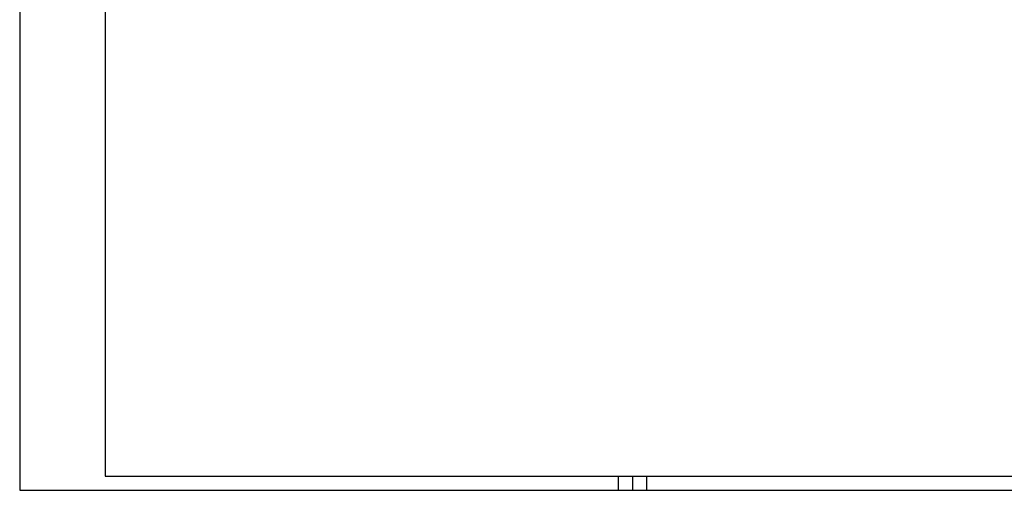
# Model space of a CAD drawing. Header units: millimetres. Extents: x -62590 to 46238, y 147773 to 522018.
# Tile 1 of 93: x 1238 to 9872, y 219643 to 223770. Entities that reach past the tile are written whole.
import ezdxf

# ---------------------------------------------------------------- set-up
doc = ezdxf.new("R2010")
doc.units = ezdxf.units.MM
doc.layers.add('!PB_Ramka', color=7, linetype='Continuous')
doc.layers.add('e-cad_opisy', color=7, linetype='Continuous')

# ---------------------------------------------------------------- blocks, each defined once
blk = doc.blocks.new('*U590')
at = {"layer": 'e-cad_opisy', "color": 8, "ltscale": 0.4}
for points in [[(0, 0), (1300, 0), (1300, 420), (25, 420), (25, 297), (0, 297), (0, 0)], [(210, 0), (210, 5)], [(215, 0), (215, 5)], [(220, 0), (220, 5)]]:
    blk.add_lwpolyline(points, dxfattribs=at)
at = {"layer": 'e-cad_opisy', "color": 3, "ltscale": 0.4}
blk.add_lwpolyline([(30, 5), (1295, 5), (1295, 415), (30, 415), (30, 5)], dxfattribs=at)

msp = doc.modelspace()

# ---------------------------------------------------------------- block references
at = {"layer": '!PB_Ramka', "xscale": 25, "yscale": 25, "zscale": 25}
msp.add_blockref('*U590', (1238, 219642.6), dxfattribs=at)

doc.saveas('drawing.dxf')
